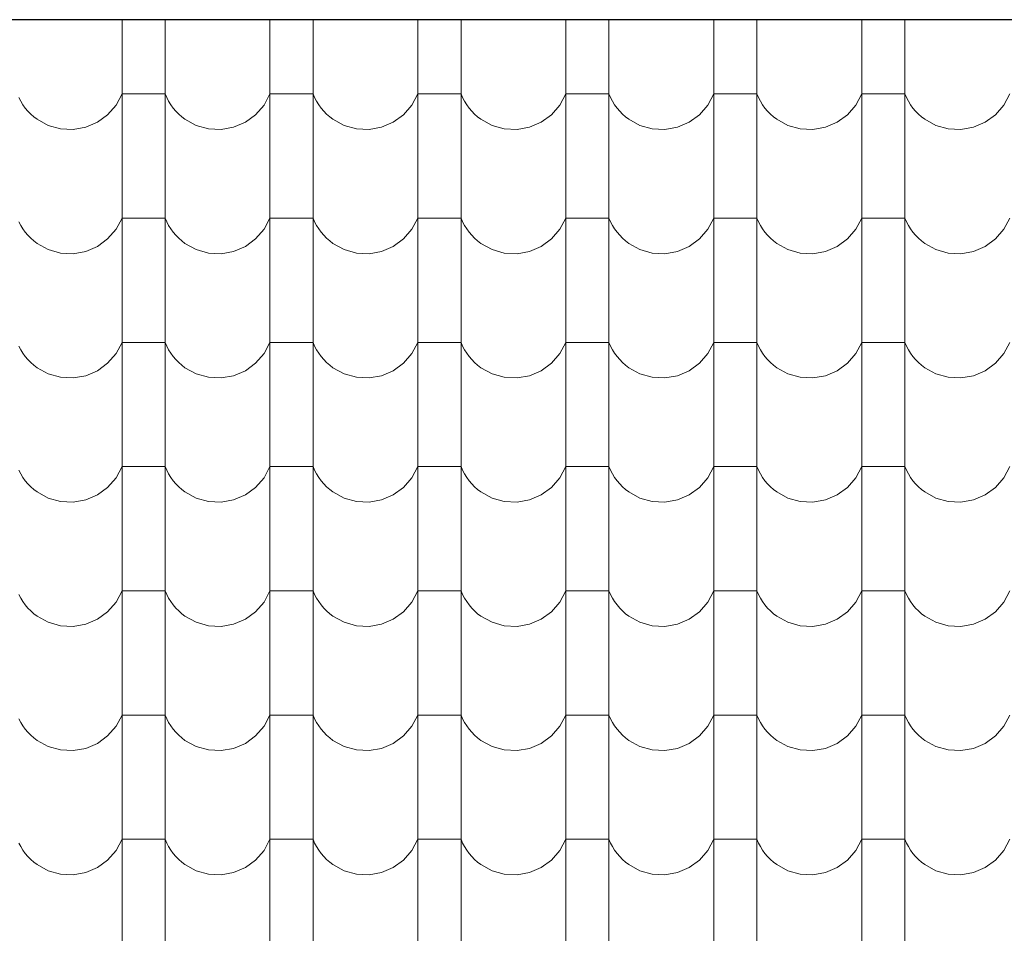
# Model space of a CAD drawing. Header units: millimetres. Extents: x -61343 to 9939, y -6894 to 7453.
# Tile 242 of 255: x 3517 to 3737, y -3385 to -3181. Entities that reach past the tile are written whole.
import ezdxf

# ---------------------------------------------------------------- set-up
doc = ezdxf.new("R2010")
doc.units = ezdxf.units.MM
doc.header["$MEASUREMENT"] = 0
doc.layers.add('810-G Ogólne', color=7, linetype='Continuous')
doc.layers.add('990-D Import IFC', color=7, linetype='Continuous')

# ---------------------------------------------------------------- blocks, each defined once
blk = doc.blocks.new('*X1822', base_point=(515069.4, 47309.9))
at = {"layer": '990-D Import IFC', "color": 251, "linetype": 'Continuous', "lineweight": 13, "true_color": 0x6a6a6a}
for p, q in [((545381.4, -15788.8), (545381.4, -15846.1)), ((545477.5, -15788.8), (545477.5, -15846.1)), ((545711.4, -15788.8), (545711.4, -15846.1)), ((545807.5, -15788.8), (545807.5, -15846.1)), ((546041.4, -15788.8), (546041.4, -15846.1)), ((546137.5, -15788.8), (546137.5, -15846.1)), ((546371.4, -15788.8), (546371.4, -15846.1)), ((546467.5, -15788.8), (546467.5, -15846.1)), ((546701.4, -15788.8), (546701.4, -15846.1)), ((546797.5, -15788.8), (546797.5, -15846.1)), ((547031.4, -15788.8), (547031.4, -15846.1)), ((547127.5, -15788.8), (547127.5, -15846.1)), ((545381.4, -15846.1), (545381.4, -16123.1)), ((545477.5, -15846.1), (545477.5, -16123.1)), ((545711.4, -15846.1), (545711.4, -16123.1)), ((545807.5, -15846.1), (545807.5, -16123.1)), ((546041.4, -15846.1), (546041.4, -16123.1)), ((546137.5, -15846.1), (546137.5, -16123.1)), ((546371.4, -15846.1), (546371.4, -16123.1)), ((546467.5, -15846.1), (546467.5, -16123.1)), ((546701.4, -15846.1), (546701.4, -16123.1)), ((546797.5, -15846.1), (546797.5, -16123.1)), ((547031.4, -15846.1), (547031.4, -16123.1)), ((547127.5, -15846.1), (547127.5, -16123.1)), ((545151.1, -15962.5), (545155.4, -15970.6)), ((545368.1, -15979.2), (545381.4, -15954.2)), ((545429.4, -15954.2), (545381.4, -15954.2)), ((545477.5, -15954.2), (545429.4, -15954.2)), ((545477.5, -15954.2), (545481.1, -15962.5)), ((545481.1, -15962.5), (545485.4, -15970.6)), ((545698.1, -15979.2), (545711.4, -15954.2)), ((545759.4, -15954.2), (545711.4, -15954.2)), ((545807.5, -15954.2), (545759.4, -15954.2)), ((545807.5, -15954.2), (545811.1, -15962.5)), ((545811.1, -15962.5), (545815.4, -15970.6)), ((546028.1, -15979.2), (546041.4, -15954.2)), ((546089.4, -15954.2), (546041.4, -15954.2)), ((546137.5, -15954.2), (546089.4, -15954.2)), ((546137.5, -15954.2), (546141.1, -15962.5)), ((546141.1, -15962.5), (546145.4, -15970.6)), ((546358.1, -15979.2), (546371.4, -15954.2)), ((546419.4, -15954.2), (546371.4, -15954.2)), ((546467.5, -15954.2), (546419.4, -15954.2)), ((546467.5, -15954.2), (546471.1, -15962.5)), ((546471.1, -15962.5), (546475.4, -15970.6)), ((546688.1, -15979.2), (546701.4, -15954.2)), ((546749.4, -15954.2), (546701.4, -15954.2)), ((546797.5, -15954.2), (546749.4, -15954.2)), ((546797.5, -15954.2), (546801.1, -15962.5)), ((546801.1, -15962.5), (546805.4, -15970.6)), ((547018.1, -15979.2), (547031.4, -15954.2)), ((547079.4, -15954.2), (547031.4, -15954.2)), ((547127.5, -15954.2), (547079.4, -15954.2)), ((547127.5, -15954.2), (547131.1, -15962.5)), ((547131.1, -15962.5), (547135.4, -15970.6)), ((547348.1, -15979.2), (547361.4, -15954.2)), ((545155.4, -15970.6), (545160.2, -15978.3)), ((545160.2, -15978.3), (545165.5, -15985.7)), ((545165.5, -15985.7), (545171.4, -15992.6)), ((545349.4, -16000.7), (545368.1, -15979.2)), ((545485.4, -15970.6), (545490.2, -15978.3)), ((545490.2, -15978.3), (545495.5, -15985.7)), ((545495.5, -15985.7), (545501.4, -15992.6)), ((545679.4, -16000.7), (545698.1, -15979.2)), ((545815.4, -15970.6), (545820.2, -15978.3)), ((545820.2, -15978.3), (545825.5, -15985.7)), ((545825.5, -15985.7), (545831.4, -15992.6)), ((546009.4, -16000.7), (546028.1, -15979.2)), ((546145.4, -15970.6), (546150.2, -15978.3)), ((546150.2, -15978.3), (546155.5, -15985.7)), ((546155.5, -15985.7), (546161.4, -15992.6)), ((546339.4, -16000.7), (546358.1, -15979.2)), ((546475.4, -15970.6), (546480.2, -15978.3)), ((546480.2, -15978.3), (546485.5, -15985.7)), ((546485.5, -15985.7), (546491.4, -15992.6)), ((546669.4, -16000.7), (546688.1, -15979.2)), ((546805.4, -15970.6), (546810.2, -15978.3)), ((546810.2, -15978.3), (546815.5, -15985.7)), ((546815.5, -15985.7), (546821.4, -15992.6)), ((546999.4, -16000.7), (547018.1, -15979.2)), ((547135.4, -15970.6), (547140.2, -15978.3)), ((547140.2, -15978.3), (547145.5, -15985.7)), ((547145.5, -15985.7), (547151.4, -15992.6)), ((547329.4, -16000.7), (547348.1, -15979.2)), ((545171.4, -15992.6), (545177.8, -15999.1)), ((545177.8, -15999.1), (545184.6, -16005.2)), ((545184.6, -16005.2), (545191.9, -16010.7)), ((545326.5, -16017.4), (545349.4, -16000.7)), ((545501.4, -15992.6), (545507.8, -15999.1)), ((545507.8, -15999.1), (545514.6, -16005.2)), ((545514.6, -16005.2), (545521.9, -16010.7)), ((545656.5, -16017.4), (545679.4, -16000.7)), ((545831.4, -15992.6), (545837.8, -15999.1)), ((545837.8, -15999.1), (545844.6, -16005.2)), ((545844.6, -16005.2), (545851.9, -16010.7)), ((545986.5, -16017.4), (546009.4, -16000.7)), ((546161.4, -15992.6), (546167.8, -15999.1)), ((546167.8, -15999.1), (546174.6, -16005.2)), ((546174.6, -16005.2), (546181.9, -16010.7)), ((546316.5, -16017.4), (546339.4, -16000.7)), ((546491.4, -15992.6), (546497.8, -15999.1)), ((546497.8, -15999.1), (546504.6, -16005.2)), ((546504.6, -16005.2), (546511.9, -16010.7)), ((546646.5, -16017.4), (546669.4, -16000.7)), ((546821.4, -15992.6), (546827.8, -15999.1)), ((546827.8, -15999.1), (546834.6, -16005.2)), ((546834.6, -16005.2), (546841.9, -16010.7)), ((546976.5, -16017.4), (546999.4, -16000.7)), ((547151.4, -15992.6), (547157.8, -15999.1)), ((547157.8, -15999.1), (547164.6, -16005.2)), ((547164.6, -16005.2), (547171.9, -16010.7)), ((547306.5, -16017.4), (547329.4, -16000.7)), ((545191.9, -16010.7), (545216.7, -16024.4)), ((545216.7, -16024.4), (545244.1, -16032.1)), ((545272.4, -16033.5), (545300.4, -16028.5)), ((545300.4, -16028.5), (545326.5, -16017.4)), ((545521.9, -16010.7), (545546.7, -16024.4)), ((545546.7, -16024.4), (545574.1, -16032.1)), ((545602.4, -16033.5), (545630.4, -16028.5)), ((545630.4, -16028.5), (545656.5, -16017.4)), ((545851.9, -16010.7), (545876.7, -16024.4)), ((545876.7, -16024.4), (545904.1, -16032.1)), ((545932.4, -16033.5), (545960.4, -16028.5)), ((545960.4, -16028.5), (545986.5, -16017.4)), ((546181.9, -16010.7), (546206.7, -16024.4)), ((546206.7, -16024.4), (546234.1, -16032.1)), ((546262.4, -16033.5), (546290.4, -16028.5)), ((546290.4, -16028.5), (546316.5, -16017.4)), ((546511.9, -16010.7), (546536.7, -16024.4)), ((546536.7, -16024.4), (546564.1, -16032.1)), ((546592.4, -16033.5), (546620.4, -16028.5)), ((546620.4, -16028.5), (546646.5, -16017.4)), ((546841.9, -16010.7), (546866.7, -16024.4)), ((546866.7, -16024.4), (546894.1, -16032.1)), ((546922.4, -16033.5), (546950.4, -16028.5)), ((546950.4, -16028.5), (546976.5, -16017.4)), ((547171.9, -16010.7), (547196.7, -16024.4)), ((547196.7, -16024.4), (547224.1, -16032.1)), ((547252.4, -16033.5), (547280.4, -16028.5)), ((547280.4, -16028.5), (547306.5, -16017.4)), ((545244.1, -16032.1), (545272.4, -16033.5)), ((545574.1, -16032.1), (545602.4, -16033.5)), ((545904.1, -16032.1), (545932.4, -16033.5)), ((546234.1, -16032.1), (546262.4, -16033.5)), ((546564.1, -16032.1), (546592.4, -16033.5)), ((546894.1, -16032.1), (546922.4, -16033.5)), ((547224.1, -16032.1), (547252.4, -16033.5)), ((545381.4, -16123.1), (545381.4, -16400.1)), ((545477.5, -16123.1), (545477.5, -16400.1)), ((545711.4, -16123.1), (545711.4, -16400.1)), ((545807.5, -16123.1), (545807.5, -16400.1)), ((546041.4, -16123.1), (546041.4, -16400.1)), ((546137.5, -16123.1), (546137.5, -16400.1)), ((546371.4, -16123.1), (546371.4, -16400.1)), ((546467.5, -16123.1), (546467.5, -16400.1)), ((546701.4, -16123.1), (546701.4, -16400.1)), ((546797.5, -16123.1), (546797.5, -16400.1)), ((547031.4, -16123.1), (547031.4, -16400.1)), ((547127.5, -16123.1), (547127.5, -16400.1)), ((545151.1, -16239.5), (545155.4, -16247.6)), ((545155.4, -16247.6), (545160.2, -16255.3)), ((545368.1, -16256.2), (545381.4, -16231.2)), ((545429.4, -16231.2), (545381.4, -16231.2)), ((545477.5, -16231.2), (545429.4, -16231.2)), ((545477.5, -16231.2), (545481.1, -16239.5)), ((545481.1, -16239.5), (545485.4, -16247.6)), ((545485.4, -16247.6), (545490.2, -16255.3)), ((545698.1, -16256.2), (545711.4, -16231.2)), ((545759.4, -16231.2), (545711.4, -16231.2)), ((545807.5, -16231.2), (545759.4, -16231.2)), ((545807.5, -16231.2), (545811.1, -16239.5)), ((545811.1, -16239.5), (545815.4, -16247.6)), ((545815.4, -16247.6), (545820.2, -16255.3)), ((546028.1, -16256.2), (546041.4, -16231.2)), ((546089.4, -16231.2), (546041.4, -16231.2)), ((546137.5, -16231.2), (546089.4, -16231.2)), ((546137.5, -16231.2), (546141.1, -16239.5)), ((546141.1, -16239.5), (546145.4, -16247.6)), ((546145.4, -16247.6), (546150.2, -16255.3)), ((546358.1, -16256.2), (546371.4, -16231.2)), ((546419.4, -16231.2), (546371.4, -16231.2)), ((546467.5, -16231.2), (546419.4, -16231.2)), ((546467.5, -16231.2), (546471.1, -16239.5)), ((546471.1, -16239.5), (546475.4, -16247.6)), ((546475.4, -16247.6), (546480.2, -16255.3)), ((546688.1, -16256.2), (546701.4, -16231.2)), ((546749.4, -16231.2), (546701.4, -16231.2)), ((546797.5, -16231.2), (546749.4, -16231.2)), ((546797.5, -16231.2), (546801.1, -16239.5)), ((546801.1, -16239.5), (546805.4, -16247.6)), ((546805.4, -16247.6), (546810.2, -16255.3)), ((547018.1, -16256.2), (547031.4, -16231.2)), ((547079.4, -16231.2), (547031.4, -16231.2)), ((547127.5, -16231.2), (547079.4, -16231.2)), ((547127.5, -16231.2), (547131.1, -16239.5)), ((547131.1, -16239.5), (547135.4, -16247.6)), ((547135.4, -16247.6), (547140.2, -16255.3)), ((547348.1, -16256.2), (547361.4, -16231.2)), ((545160.2, -16255.3), (545165.5, -16262.7)), ((545165.5, -16262.7), (545171.4, -16269.6)), ((545171.4, -16269.6), (545177.8, -16276.1)), ((545349.4, -16277.7), (545368.1, -16256.2)), ((545490.2, -16255.3), (545495.5, -16262.7)), ((545495.5, -16262.7), (545501.4, -16269.6)), ((545501.4, -16269.6), (545507.8, -16276.1)), ((545679.4, -16277.7), (545698.1, -16256.2)), ((545820.2, -16255.3), (545825.5, -16262.7)), ((545825.5, -16262.7), (545831.4, -16269.6)), ((545831.4, -16269.6), (545837.8, -16276.1)), ((546009.4, -16277.7), (546028.1, -16256.2)), ((546150.2, -16255.3), (546155.5, -16262.7)), ((546155.5, -16262.7), (546161.4, -16269.6)), ((546161.4, -16269.6), (546167.8, -16276.1)), ((546339.4, -16277.7), (546358.1, -16256.2)), ((546480.2, -16255.3), (546485.5, -16262.7)), ((546485.5, -16262.7), (546491.4, -16269.6)), ((546491.4, -16269.6), (546497.8, -16276.1)), ((546669.4, -16277.7), (546688.1, -16256.2)), ((546810.2, -16255.3), (546815.5, -16262.7)), ((546815.5, -16262.7), (546821.4, -16269.6)), ((546821.4, -16269.6), (546827.8, -16276.1)), ((546999.4, -16277.7), (547018.1, -16256.2)), ((547140.2, -16255.3), (547145.5, -16262.7)), ((547145.5, -16262.7), (547151.4, -16269.6)), ((547151.4, -16269.6), (547157.8, -16276.1)), ((547329.4, -16277.7), (547348.1, -16256.2)), ((545177.8, -16276.1), (545184.6, -16282.2)), ((545184.6, -16282.2), (545191.9, -16287.7)), ((545191.9, -16287.7), (545216.7, -16301.4)), ((545300.4, -16305.5), (545326.5, -16294.4)), ((545326.5, -16294.4), (545349.4, -16277.7)), ((545507.8, -16276.1), (545514.6, -16282.2)), ((545514.6, -16282.2), (545521.9, -16287.7)), ((545521.9, -16287.7), (545546.7, -16301.4)), ((545630.4, -16305.5), (545656.5, -16294.4)), ((545656.5, -16294.4), (545679.4, -16277.7)), ((545837.8, -16276.1), (545844.6, -16282.2)), ((545844.6, -16282.2), (545851.9, -16287.7)), ((545851.9, -16287.7), (545876.7, -16301.4)), ((545960.4, -16305.5), (545986.5, -16294.4)), ((545986.5, -16294.4), (546009.4, -16277.7)), ((546167.8, -16276.1), (546174.6, -16282.2)), ((546174.6, -16282.2), (546181.9, -16287.7)), ((546181.9, -16287.7), (546206.7, -16301.4)), ((546290.4, -16305.5), (546316.5, -16294.4)), ((546316.5, -16294.4), (546339.4, -16277.7)), ((546497.8, -16276.1), (546504.6, -16282.2)), ((546504.6, -16282.2), (546511.9, -16287.7)), ((546511.9, -16287.7), (546536.7, -16301.4)), ((546620.4, -16305.5), (546646.5, -16294.4)), ((546646.5, -16294.4), (546669.4, -16277.7)), ((546827.8, -16276.1), (546834.6, -16282.2)), ((546834.6, -16282.2), (546841.9, -16287.7)), ((546841.9, -16287.7), (546866.7, -16301.4)), ((546950.4, -16305.5), (546976.5, -16294.4)), ((546976.5, -16294.4), (546999.4, -16277.7)), ((547157.8, -16276.1), (547164.6, -16282.2)), ((547164.6, -16282.2), (547171.9, -16287.7)), ((547171.9, -16287.7), (547196.7, -16301.4)), ((547280.4, -16305.5), (547306.5, -16294.4)), ((547306.5, -16294.4), (547329.4, -16277.7)), ((545216.7, -16301.4), (545244.1, -16309.1)), ((545244.1, -16309.1), (545272.4, -16310.5)), ((545272.4, -16310.5), (545300.4, -16305.5)), ((545546.7, -16301.4), (545574.1, -16309.1)), ((545574.1, -16309.1), (545602.4, -16310.5)), ((545602.4, -16310.5), (545630.4, -16305.5)), ((545876.7, -16301.4), (545904.1, -16309.1)), ((545904.1, -16309.1), (545932.4, -16310.5)), ((545932.4, -16310.5), (545960.4, -16305.5)), ((546206.7, -16301.4), (546234.1, -16309.1)), ((546234.1, -16309.1), (546262.4, -16310.5)), ((546262.4, -16310.5), (546290.4, -16305.5)), ((546536.7, -16301.4), (546564.1, -16309.1)), ((546564.1, -16309.1), (546592.4, -16310.5)), ((546592.4, -16310.5), (546620.4, -16305.5)), ((546866.7, -16301.4), (546894.1, -16309.1)), ((546894.1, -16309.1), (546922.4, -16310.5)), ((546922.4, -16310.5), (546950.4, -16305.5)), ((547196.7, -16301.4), (547224.1, -16309.1)), ((547224.1, -16309.1), (547252.4, -16310.5)), ((547252.4, -16310.5), (547280.4, -16305.5)), ((545381.4, -16400.1), (545381.4, -16677.1)), ((545477.5, -16400.1), (545477.5, -16677.1)), ((545711.4, -16400.1), (545711.4, -16677.1)), ((545807.5, -16400.1), (545807.5, -16677.1)), ((546041.4, -16400.1), (546041.4, -16677.1)), ((546137.5, -16400.1), (546137.5, -16677.1)), ((546371.4, -16400.1), (546371.4, -16677.1)), ((546467.5, -16400.1), (546467.5, -16677.1)), ((546701.4, -16400.1), (546701.4, -16677.1)), ((546797.5, -16400.1), (546797.5, -16677.1)), ((547031.4, -16400.1), (547031.4, -16677.1)), ((547127.5, -16400.1), (547127.5, -16677.1)), ((545368.1, -16533.2), (545381.4, -16508.2)), ((545429.4, -16508.2), (545381.4, -16508.2)), ((545477.5, -16508.2), (545429.4, -16508.2)), ((545477.5, -16508.2), (545481.1, -16516.5)), ((545698.1, -16533.2), (545711.4, -16508.2)), ((545759.4, -16508.2), (545711.4, -16508.2)), ((545807.5, -16508.2), (545759.4, -16508.2)), ((545807.5, -16508.2), (545811.1, -16516.5)), ((546028.1, -16533.2), (546041.4, -16508.2)), ((546089.4, -16508.2), (546041.4, -16508.2)), ((546137.5, -16508.2), (546089.4, -16508.2)), ((546137.5, -16508.2), (546141.1, -16516.5)), ((546358.1, -16533.2), (546371.4, -16508.2)), ((546419.4, -16508.2), (546371.4, -16508.2)), ((546467.5, -16508.2), (546419.4, -16508.2)), ((546467.5, -16508.2), (546471.1, -16516.5)), ((546688.1, -16533.2), (546701.4, -16508.2)), ((546749.4, -16508.2), (546701.4, -16508.2)), ((546797.5, -16508.2), (546749.4, -16508.2)), ((546797.5, -16508.2), (546801.1, -16516.5)), ((547018.1, -16533.2), (547031.4, -16508.2)), ((547079.4, -16508.2), (547031.4, -16508.2)), ((547127.5, -16508.2), (547079.4, -16508.2)), ((547127.5, -16508.2), (547131.1, -16516.5)), ((547348.1, -16533.2), (547361.4, -16508.2)), ((545151.1, -16516.5), (545155.4, -16524.6)), ((545155.4, -16524.6), (545160.2, -16532.3)), ((545160.2, -16532.3), (545165.5, -16539.7)), ((545349.4, -16554.7), (545368.1, -16533.2)), ((545481.1, -16516.5), (545485.4, -16524.6)), ((545485.4, -16524.6), (545490.2, -16532.3)), ((545490.2, -16532.3), (545495.5, -16539.7)), ((545679.4, -16554.7), (545698.1, -16533.2)), ((545811.1, -16516.5), (545815.4, -16524.6)), ((545815.4, -16524.6), (545820.2, -16532.3)), ((545820.2, -16532.3), (545825.5, -16539.7)), ((546009.4, -16554.7), (546028.1, -16533.2)), ((546141.1, -16516.5), (546145.4, -16524.6)), ((546145.4, -16524.6), (546150.2, -16532.3)), ((546150.2, -16532.3), (546155.5, -16539.7)), ((546339.4, -16554.7), (546358.1, -16533.2)), ((546471.1, -16516.5), (546475.4, -16524.6)), ((546475.4, -16524.6), (546480.2, -16532.3)), ((546480.2, -16532.3), (546485.5, -16539.7)), ((546669.4, -16554.7), (546688.1, -16533.2)), ((546801.1, -16516.5), (546805.4, -16524.6)), ((546805.4, -16524.6), (546810.2, -16532.3)), ((546810.2, -16532.3), (546815.5, -16539.7)), ((546999.4, -16554.7), (547018.1, -16533.2)), ((547131.1, -16516.5), (547135.4, -16524.6)), ((547135.4, -16524.6), (547140.2, -16532.3)), ((547140.2, -16532.3), (547145.5, -16539.7)), ((547329.4, -16554.7), (547348.1, -16533.2)), ((545165.5, -16539.7), (545171.4, -16546.6)), ((545171.4, -16546.6), (545177.8, -16553.1)), ((545177.8, -16553.1), (545184.6, -16559.2)), ((545326.5, -16571.4), (545349.4, -16554.7)), ((545495.5, -16539.7), (545501.4, -16546.6)), ((545501.4, -16546.6), (545507.8, -16553.1)), ((545507.8, -16553.1), (545514.6, -16559.2)), ((545656.5, -16571.4), (545679.4, -16554.7)), ((545825.5, -16539.7), (545831.4, -16546.6)), ((545831.4, -16546.6), (545837.8, -16553.1)), ((545837.8, -16553.1), (545844.6, -16559.2)), ((545986.5, -16571.4), (546009.4, -16554.7)), ((546155.5, -16539.7), (546161.4, -16546.6)), ((546161.4, -16546.6), (546167.8, -16553.1)), ((546167.8, -16553.1), (546174.6, -16559.2)), ((546316.5, -16571.4), (546339.4, -16554.7)), ((546485.5, -16539.7), (546491.4, -16546.6)), ((546491.4, -16546.6), (546497.8, -16553.1)), ((546497.8, -16553.1), (546504.6, -16559.2)), ((546646.5, -16571.4), (546669.4, -16554.7)), ((546815.5, -16539.7), (546821.4, -16546.6)), ((546821.4, -16546.6), (546827.8, -16553.1)), ((546827.8, -16553.1), (546834.6, -16559.2)), ((546976.5, -16571.4), (546999.4, -16554.7)), ((547145.5, -16539.7), (547151.4, -16546.6)), ((547151.4, -16546.6), (547157.8, -16553.1)), ((547157.8, -16553.1), (547164.6, -16559.2)), ((547306.5, -16571.4), (547329.4, -16554.7)), ((545184.6, -16559.2), (545191.9, -16564.7)), ((545191.9, -16564.7), (545216.7, -16578.4)), ((545216.7, -16578.4), (545244.1, -16586.1)), ((545300.4, -16582.5), (545326.5, -16571.4)), ((545514.6, -16559.2), (545521.9, -16564.7)), ((545521.9, -16564.7), (545546.7, -16578.4)), ((545546.7, -16578.4), (545574.1, -16586.1)), ((545630.4, -16582.5), (545656.5, -16571.4)), ((545844.6, -16559.2), (545851.9, -16564.7)), ((545851.9, -16564.7), (545876.7, -16578.4)), ((545876.7, -16578.4), (545904.1, -16586.1)), ((545960.4, -16582.5), (545986.5, -16571.4)), ((546174.6, -16559.2), (546181.9, -16564.7)), ((546181.9, -16564.7), (546206.7, -16578.4)), ((546206.7, -16578.4), (546234.1, -16586.1)), ((546290.4, -16582.5), (546316.5, -16571.4)), ((546504.6, -16559.2), (546511.9, -16564.7)), ((546511.9, -16564.7), (546536.7, -16578.4)), ((546536.7, -16578.4), (546564.1, -16586.1)), ((546620.4, -16582.5), (546646.5, -16571.4)), ((546834.6, -16559.2), (546841.9, -16564.7)), ((546841.9, -16564.7), (546866.7, -16578.4)), ((546866.7, -16578.4), (546894.1, -16586.1)), ((546950.4, -16582.5), (546976.5, -16571.4)), ((547164.6, -16559.2), (547171.9, -16564.7)), ((547171.9, -16564.7), (547196.7, -16578.4)), ((547196.7, -16578.4), (547224.1, -16586.1)), ((547280.4, -16582.5), (547306.5, -16571.4)), ((545244.1, -16586.1), (545272.4, -16587.5)), ((545272.4, -16587.5), (545300.4, -16582.5)), ((545574.1, -16586.1), (545602.4, -16587.5)), ((545602.4, -16587.5), (545630.4, -16582.5)), ((545904.1, -16586.1), (545932.4, -16587.5)), ((545932.4, -16587.5), (545960.4, -16582.5)), ((546234.1, -16586.1), (546262.4, -16587.5)), ((546262.4, -16587.5), (546290.4, -16582.5)), ((546564.1, -16586.1), (546592.4, -16587.5)), ((546592.4, -16587.5), (546620.4, -16582.5)), ((546894.1, -16586.1), (546922.4, -16587.5)), ((546922.4, -16587.5), (546950.4, -16582.5)), ((547224.1, -16586.1), (547252.4, -16587.5)), ((547252.4, -16587.5), (547280.4, -16582.5)), ((545381.4, -16677.1), (545381.4, -16954.1)), ((545477.5, -16677.1), (545477.5, -16954.1)), ((545711.4, -16677.1), (545711.4, -16954.1)), ((545807.5, -16677.1), (545807.5, -16954.1)), ((546041.4, -16677.1), (546041.4, -16954.1)), ((546137.5, -16677.1), (546137.5, -16954.1)), ((546371.4, -16677.1), (546371.4, -16954.1)), ((546467.5, -16677.1), (546467.5, -16954.1)), ((546701.4, -16677.1), (546701.4, -16954.1)), ((546797.5, -16677.1), (546797.5, -16954.1)), ((547031.4, -16677.1), (547031.4, -16954.1)), ((547127.5, -16677.1), (547127.5, -16954.1)), ((545151.1, -16793.5), (545155.4, -16801.6)), ((545368.1, -16810.2), (545381.4, -16785.2)), ((545429.4, -16785.2), (545381.4, -16785.2)), ((545477.5, -16785.2), (545429.4, -16785.2)), ((545477.5, -16785.2), (545481.1, -16793.5)), ((545481.1, -16793.5), (545485.4, -16801.6)), ((545698.1, -16810.2), (545711.4, -16785.2)), ((545759.4, -16785.2), (545711.4, -16785.2)), ((545807.5, -16785.2), (545759.4, -16785.2)), ((545807.5, -16785.2), (545811.1, -16793.5)), ((545811.1, -16793.5), (545815.4, -16801.6)), ((546028.1, -16810.2), (546041.4, -16785.2)), ((546089.4, -16785.2), (546041.4, -16785.2)), ((546137.5, -16785.2), (546089.4, -16785.2)), ((546137.5, -16785.2), (546141.1, -16793.5)), ((546141.1, -16793.5), (546145.4, -16801.6)), ((546358.1, -16810.2), (546371.4, -16785.2)), ((546419.4, -16785.2), (546371.4, -16785.2)), ((546467.5, -16785.2), (546419.4, -16785.2)), ((546467.5, -16785.2), (546471.1, -16793.5)), ((546471.1, -16793.5), (546475.4, -16801.6)), ((546688.1, -16810.2), (546701.4, -16785.2)), ((546749.4, -16785.2), (546701.4, -16785.2)), ((546797.5, -16785.2), (546749.4, -16785.2)), ((546797.5, -16785.2), (546801.1, -16793.5)), ((546801.1, -16793.5), (546805.4, -16801.6)), ((547018.1, -16810.2), (547031.4, -16785.2)), ((547079.4, -16785.2), (547031.4, -16785.2)), ((547127.5, -16785.2), (547079.4, -16785.2)), ((547127.5, -16785.2), (547131.1, -16793.5)), ((547131.1, -16793.5), (547135.4, -16801.6)), ((547348.1, -16810.2), (547361.4, -16785.2)), ((545155.4, -16801.6), (545160.2, -16809.3)), ((545160.2, -16809.3), (545165.5, -16816.7)), ((545165.5, -16816.7), (545171.4, -16823.6)), ((545349.4, -16831.7), (545368.1, -16810.2)), ((545485.4, -16801.6), (545490.2, -16809.3)), ((545490.2, -16809.3), (545495.5, -16816.7)), ((545495.5, -16816.7), (545501.4, -16823.6)), ((545679.4, -16831.7), (545698.1, -16810.2)), ((545815.4, -16801.6), (545820.2, -16809.3)), ((545820.2, -16809.3), (545825.5, -16816.7)), ((545825.5, -16816.7), (545831.4, -16823.6)), ((546009.4, -16831.7), (546028.1, -16810.2)), ((546145.4, -16801.6), (546150.2, -16809.3)), ((546150.2, -16809.3), (546155.5, -16816.7)), ((546155.5, -16816.7), (546161.4, -16823.6)), ((546339.4, -16831.7), (546358.1, -16810.2)), ((546475.4, -16801.6), (546480.2, -16809.3)), ((546480.2, -16809.3), (546485.5, -16816.7)), ((546485.5, -16816.7), (546491.4, -16823.6)), ((546669.4, -16831.7), (546688.1, -16810.2)), ((546805.4, -16801.6), (546810.2, -16809.3)), ((546810.2, -16809.3), (546815.5, -16816.7)), ((546815.5, -16816.7), (546821.4, -16823.6)), ((546999.4, -16831.7), (547018.1, -16810.2)), ((547135.4, -16801.6), (547140.2, -16809.3)), ((547140.2, -16809.3), (547145.5, -16816.7)), ((547145.5, -16816.7), (547151.4, -16823.6)), ((547329.4, -16831.7), (547348.1, -16810.2)), ((545171.4, -16823.6), (545177.8, -16830.1)), ((545177.8, -16830.1), (545184.6, -16836.2)), ((545184.6, -16836.2), (545191.9, -16841.7)), ((545191.9, -16841.7), (545216.7, -16855.4)), ((545326.5, -16848.4), (545349.4, -16831.7)), ((545501.4, -16823.6), (545507.8, -16830.1)), ((545507.8, -16830.1), (545514.6, -16836.2)), ((545514.6, -16836.2), (545521.9, -16841.7)), ((545521.9, -16841.7), (545546.7, -16855.4)), ((545656.5, -16848.4), (545679.4, -16831.7)), ((545831.4, -16823.6), (545837.8, -16830.1)), ((545837.8, -16830.1), (545844.6, -16836.2)), ((545844.6, -16836.2), (545851.9, -16841.7)), ((545851.9, -16841.7), (545876.7, -16855.4)), ((545986.5, -16848.4), (546009.4, -16831.7)), ((546161.4, -16823.6), (546167.8, -16830.1)), ((546167.8, -16830.1), (546174.6, -16836.2)), ((546174.6, -16836.2), (546181.9, -16841.7)), ((546181.9, -16841.7), (546206.7, -16855.4)), ((546316.5, -16848.4), (546339.4, -16831.7)), ((546491.4, -16823.6), (546497.8, -16830.1)), ((546497.8, -16830.1), (546504.6, -16836.2)), ((546504.6, -16836.2), (546511.9, -16841.7)), ((546511.9, -16841.7), (546536.7, -16855.4)), ((546646.5, -16848.4), (546669.4, -16831.7)), ((546821.4, -16823.6), (546827.8, -16830.1)), ((546827.8, -16830.1), (546834.6, -16836.2)), ((546834.6, -16836.2), (546841.9, -16841.7)), ((546841.9, -16841.7), (546866.7, -16855.4)), ((546976.5, -16848.4), (546999.4, -16831.7)), ((547151.4, -16823.6), (547157.8, -16830.1)), ((547157.8, -16830.1), (547164.6, -16836.2)), ((547164.6, -16836.2), (547171.9, -16841.7)), ((547171.9, -16841.7), (547196.7, -16855.4)), ((547306.5, -16848.4), (547329.4, -16831.7)), ((545216.7, -16855.4), (545244.1, -16863.1)), ((545244.1, -16863.1), (545272.4, -16864.5)), ((545272.4, -16864.5), (545300.4, -16859.5)), ((545300.4, -16859.5), (545326.5, -16848.4)), ((545546.7, -16855.4), (545574.1, -16863.1)), ((545574.1, -16863.1), (545602.4, -16864.5)), ((545602.4, -16864.5), (545630.4, -16859.5)), ((545630.4, -16859.5), (545656.5, -16848.4)), ((545876.7, -16855.4), (545904.1, -16863.1)), ((545904.1, -16863.1), (545932.4, -16864.5)), ((545932.4, -16864.5), (545960.4, -16859.5)), ((545960.4, -16859.5), (545986.5, -16848.4)), ((546206.7, -16855.4), (546234.1, -16863.1)), ((546234.1, -16863.1), (546262.4, -16864.5)), ((546262.4, -16864.5), (546290.4, -16859.5)), ((546290.4, -16859.5), (546316.5, -16848.4)), ((546536.7, -16855.4), (546564.1, -16863.1)), ((546564.1, -16863.1), (546592.4, -16864.5)), ((546592.4, -16864.5), (546620.4, -16859.5)), ((546620.4, -16859.5), (546646.5, -16848.4)), ((546866.7, -16855.4), (546894.1, -16863.1)), ((546894.1, -16863.1), (546922.4, -16864.5)), ((546922.4, -16864.5), (546950.4, -16859.5)), ((546950.4, -16859.5), (546976.5, -16848.4)), ((547196.7, -16855.4), (547224.1, -16863.1)), ((547224.1, -16863.1), (547252.4, -16864.5)), ((547252.4, -16864.5), (547280.4, -16859.5)), ((547280.4, -16859.5), (547306.5, -16848.4)), ((545381.4, -16954.1), (545381.4, -17231.1)), ((545477.5, -16954.1), (545477.5, -17231.1)), ((545711.4, -16954.1), (545711.4, -17231.1)), ((545807.5, -16954.1), (545807.5, -17231.1)), ((546041.4, -16954.1), (546041.4, -17231.1)), ((546137.5, -16954.1), (546137.5, -17231.1)), ((546371.4, -16954.1), (546371.4, -17231.1)), ((546467.5, -16954.1), (546467.5, -17231.1)), ((546701.4, -16954.1), (546701.4, -17231.1)), ((546797.5, -16954.1), (546797.5, -17231.1)), ((547031.4, -16954.1), (547031.4, -17231.1)), ((547127.5, -16954.1), (547127.5, -17231.1)), ((545368.1, -17087.2), (545381.4, -17062.2)), ((545429.4, -17062.2), (545381.4, -17062.2)), ((545477.5, -17062.2), (545429.4, -17062.2)), ((545477.5, -17062.2), (545481.1, -17070.5)), ((545698.1, -17087.2), (545711.4, -17062.2)), ((545759.4, -17062.2), (545711.4, -17062.2)), ((545807.5, -17062.2), (545759.4, -17062.2)), ((545807.5, -17062.2), (545811.1, -17070.5)), ((546028.1, -17087.2), (546041.4, -17062.2)), ((546089.4, -17062.2), (546041.4, -17062.2)), ((546137.5, -17062.2), (546089.4, -17062.2)), ((546137.5, -17062.2), (546141.1, -17070.5)), ((546358.1, -17087.2), (546371.4, -17062.2)), ((546419.4, -17062.2), (546371.4, -17062.2)), ((546467.5, -17062.2), (546419.4, -17062.2)), ((546467.5, -17062.2), (546471.1, -17070.5)), ((546688.1, -17087.2), (546701.4, -17062.2)), ((546749.4, -17062.2), (546701.4, -17062.2)), ((546797.5, -17062.2), (546749.4, -17062.2)), ((546797.5, -17062.2), (546801.1, -17070.5)), ((547018.1, -17087.2), (547031.4, -17062.2)), ((547079.4, -17062.2), (547031.4, -17062.2)), ((547127.5, -17062.2), (547079.4, -17062.2)), ((547127.5, -17062.2), (547131.1, -17070.5)), ((547348.1, -17087.2), (547361.4, -17062.2)), ((545151.1, -17070.5), (545155.4, -17078.6)), ((545155.4, -17078.6), (545160.2, -17086.3)), ((545481.1, -17070.5), (545485.4, -17078.6)), ((545485.4, -17078.6), (545490.2, -17086.3)), ((545811.1, -17070.5), (545815.4, -17078.6)), ((545815.4, -17078.6), (545820.2, -17086.3)), ((546141.1, -17070.5), (546145.4, -17078.6)), ((546145.4, -17078.6), (546150.2, -17086.3)), ((546471.1, -17070.5), (546475.4, -17078.6)), ((546475.4, -17078.6), (546480.2, -17086.3)), ((546801.1, -17070.5), (546805.4, -17078.6)), ((546805.4, -17078.6), (546810.2, -17086.3)), ((547131.1, -17070.5), (547135.4, -17078.6)), ((547135.4, -17078.6), (547140.2, -17086.3)), ((545160.2, -17086.3), (545165.5, -17093.7)), ((545165.5, -17093.7), (545171.4, -17100.6)), ((545171.4, -17100.6), (545177.8, -17107.1)), ((545177.8, -17107.1), (545184.6, -17113.2)), ((545349.4, -17108.7), (545368.1, -17087.2)), ((545490.2, -17086.3), (545495.5, -17093.7)), ((545495.5, -17093.7), (545501.4, -17100.6)), ((545501.4, -17100.6), (545507.8, -17107.1)), ((545507.8, -17107.1), (545514.6, -17113.2)), ((545679.4, -17108.7), (545698.1, -17087.2)), ((545820.2, -17086.3), (545825.5, -17093.7)), ((545825.5, -17093.7), (545831.4, -17100.6)), ((545831.4, -17100.6), (545837.8, -17107.1)), ((545837.8, -17107.1), (545844.6, -17113.2)), ((546009.4, -17108.7), (546028.1, -17087.2)), ((546150.2, -17086.3), (546155.5, -17093.7)), ((546155.5, -17093.7), (546161.4, -17100.6)), ((546161.4, -17100.6), (546167.8, -17107.1)), ((546167.8, -17107.1), (546174.6, -17113.2)), ((546339.4, -17108.7), (546358.1, -17087.2)), ((546480.2, -17086.3), (546485.5, -17093.7)), ((546485.5, -17093.7), (546491.4, -17100.6)), ((546491.4, -17100.6), (546497.8, -17107.1)), ((546497.8, -17107.1), (546504.6, -17113.2)), ((546669.4, -17108.7), (546688.1, -17087.2)), ((546810.2, -17086.3), (546815.5, -17093.7)), ((546815.5, -17093.7), (546821.4, -17100.6)), ((546821.4, -17100.6), (546827.8, -17107.1)), ((546827.8, -17107.1), (546834.6, -17113.2)), ((546999.4, -17108.7), (547018.1, -17087.2)), ((547140.2, -17086.3), (547145.5, -17093.7)), ((547145.5, -17093.7), (547151.4, -17100.6)), ((547151.4, -17100.6), (547157.8, -17107.1)), ((547157.8, -17107.1), (547164.6, -17113.2)), ((547329.4, -17108.7), (547348.1, -17087.2)), ((545184.6, -17113.2), (545191.9, -17118.7)), ((545191.9, -17118.7), (545216.7, -17132.4)), ((545300.4, -17136.5), (545326.5, -17125.4)), ((545326.5, -17125.4), (545349.4, -17108.7)), ((545514.6, -17113.2), (545521.9, -17118.7)), ((545521.9, -17118.7), (545546.7, -17132.4)), ((545630.4, -17136.5), (545656.5, -17125.4)), ((545656.5, -17125.4), (545679.4, -17108.7)), ((545844.6, -17113.2), (545851.9, -17118.7)), ((545851.9, -17118.7), (545876.7, -17132.4)), ((545960.4, -17136.5), (545986.5, -17125.4)), ((545986.5, -17125.4), (546009.4, -17108.7)), ((546174.6, -17113.2), (546181.9, -17118.7)), ((546181.9, -17118.7), (546206.7, -17132.4)), ((546290.4, -17136.5), (546316.5, -17125.4)), ((546316.5, -17125.4), (546339.4, -17108.7)), ((546504.6, -17113.2), (546511.9, -17118.7)), ((546511.9, -17118.7), (546536.7, -17132.4)), ((546620.4, -17136.5), (546646.5, -17125.4)), ((546646.5, -17125.4), (546669.4, -17108.7)), ((546834.6, -17113.2), (546841.9, -17118.7)), ((546841.9, -17118.7), (546866.7, -17132.4)), ((546950.4, -17136.5), (546976.5, -17125.4)), ((546976.5, -17125.4), (546999.4, -17108.7)), ((547164.6, -17113.2), (547171.9, -17118.7)), ((547171.9, -17118.7), (547196.7, -17132.4)), ((547280.4, -17136.5), (547306.5, -17125.4)), ((547306.5, -17125.4), (547329.4, -17108.7)), ((545216.7, -17132.4), (545244.1, -17140.1)), ((545244.1, -17140.1), (545272.4, -17141.5)), ((545272.4, -17141.5), (545300.4, -17136.5)), ((545546.7, -17132.4), (545574.1, -17140.1)), ((545574.1, -17140.1), (545602.4, -17141.5)), ((545602.4, -17141.5), (545630.4, -17136.5)), ((545876.7, -17132.4), (545904.1, -17140.1)), ((545904.1, -17140.1), (545932.4, -17141.5)), ((545932.4, -17141.5), (545960.4, -17136.5)), ((546206.7, -17132.4), (546234.1, -17140.1)), ((546234.1, -17140.1), (546262.4, -17141.5)), ((546262.4, -17141.5), (546290.4, -17136.5)), ((546536.7, -17132.4), (546564.1, -17140.1)), ((546564.1, -17140.1), (546592.4, -17141.5)), ((546592.4, -17141.5), (546620.4, -17136.5)), ((546866.7, -17132.4), (546894.1, -17140.1)), ((546894.1, -17140.1), (546922.4, -17141.5)), ((546922.4, -17141.5), (546950.4, -17136.5)), ((547196.7, -17132.4), (547224.1, -17140.1)), ((547224.1, -17140.1), (547252.4, -17141.5)), ((547252.4, -17141.5), (547280.4, -17136.5)), ((545381.4, -17231.1), (545381.4, -17508.1)), ((545477.5, -17231.1), (545477.5, -17508.1)), ((545711.4, -17231.1), (545711.4, -17508.1)), ((545807.5, -17231.1), (545807.5, -17508.1)), ((546041.4, -17231.1), (546041.4, -17508.1)), ((546137.5, -17231.1), (546137.5, -17508.1)), ((546371.4, -17231.1), (546371.4, -17508.1)), ((546467.5, -17231.1), (546467.5, -17508.1)), ((546701.4, -17231.1), (546701.4, -17508.1)), ((546797.5, -17231.1), (546797.5, -17508.1)), ((547031.4, -17231.1), (547031.4, -17508.1)), ((547127.5, -17231.1), (547127.5, -17508.1)), ((545151.1, -17347.5), (545155.4, -17355.6)), ((545368.1, -17364.2), (545381.4, -17339.2)), ((545429.4, -17339.2), (545381.4, -17339.2)), ((545477.5, -17339.2), (545429.4, -17339.2)), ((545477.5, -17339.2), (545481.1, -17347.5)), ((545481.1, -17347.5), (545485.4, -17355.6)), ((545698.1, -17364.2), (545711.4, -17339.2)), ((545759.4, -17339.2), (545711.4, -17339.2)), ((545807.5, -17339.2), (545759.4, -17339.2)), ((545807.5, -17339.2), (545811.1, -17347.5)), ((545811.1, -17347.5), (545815.4, -17355.6)), ((546028.1, -17364.2), (546041.4, -17339.2)), ((546089.4, -17339.2), (546041.4, -17339.2)), ((546137.5, -17339.2), (546089.4, -17339.2)), ((546137.5, -17339.2), (546141.1, -17347.5)), ((546141.1, -17347.5), (546145.4, -17355.6)), ((546358.1, -17364.2), (546371.4, -17339.2)), ((546419.4, -17339.2), (546371.4, -17339.2)), ((546467.5, -17339.2), (546419.4, -17339.2)), ((546467.5, -17339.2), (546471.1, -17347.5)), ((546471.1, -17347.5), (546475.4, -17355.6)), ((546688.1, -17364.2), (546701.4, -17339.2)), ((546749.4, -17339.2), (546701.4, -17339.2)), ((546797.5, -17339.2), (546749.4, -17339.2)), ((546797.5, -17339.2), (546801.1, -17347.5)), ((546801.1, -17347.5), (546805.4, -17355.6)), ((547018.1, -17364.2), (547031.4, -17339.2)), ((547079.4, -17339.2), (547031.4, -17339.2)), ((547127.5, -17339.2), (547079.4, -17339.2)), ((547127.5, -17339.2), (547131.1, -17347.5)), ((547131.1, -17347.5), (547135.4, -17355.6)), ((547348.1, -17364.2), (547361.4, -17339.2)), ((545155.4, -17355.6), (545160.2, -17363.3)), ((545160.2, -17363.3), (545165.5, -17370.7)), ((545165.5, -17370.7), (545171.4, -17377.6)), ((545349.4, -17385.7), (545368.1, -17364.2)), ((545485.4, -17355.6), (545490.2, -17363.3)), ((545490.2, -17363.3), (545495.5, -17370.7)), ((545495.5, -17370.7), (545501.4, -17377.6)), ((545679.4, -17385.7), (545698.1, -17364.2)), ((545815.4, -17355.6), (545820.2, -17363.3)), ((545820.2, -17363.3), (545825.5, -17370.7)), ((545825.5, -17370.7), (545831.4, -17377.6)), ((546009.4, -17385.7), (546028.1, -17364.2)), ((546145.4, -17355.6), (546150.2, -17363.3)), ((546150.2, -17363.3), (546155.5, -17370.7)), ((546155.5, -17370.7), (546161.4, -17377.6)), ((546339.4, -17385.7), (546358.1, -17364.2)), ((546475.4, -17355.6), (546480.2, -17363.3)), ((546480.2, -17363.3), (546485.5, -17370.7)), ((546485.5, -17370.7), (546491.4, -17377.6)), ((546669.4, -17385.7), (546688.1, -17364.2)), ((546805.4, -17355.6), (546810.2, -17363.3)), ((546810.2, -17363.3), (546815.5, -17370.7)), ((546815.5, -17370.7), (546821.4, -17377.6)), ((546999.4, -17385.7), (547018.1, -17364.2)), ((547135.4, -17355.6), (547140.2, -17363.3)), ((547140.2, -17363.3), (547145.5, -17370.7)), ((547145.5, -17370.7), (547151.4, -17377.6)), ((547329.4, -17385.7), (547348.1, -17364.2)), ((545171.4, -17377.6), (545177.8, -17384.1)), ((545177.8, -17384.1), (545184.6, -17390.2)), ((545184.6, -17390.2), (545191.9, -17395.7)), ((545326.5, -17402.4), (545349.4, -17385.7)), ((545501.4, -17377.6), (545507.8, -17384.1)), ((545507.8, -17384.1), (545514.6, -17390.2)), ((545514.6, -17390.2), (545521.9, -17395.7)), ((545656.5, -17402.4), (545679.4, -17385.7)), ((545831.4, -17377.6), (545837.8, -17384.1)), ((545837.8, -17384.1), (545844.6, -17390.2)), ((545844.6, -17390.2), (545851.9, -17395.7)), ((545986.5, -17402.4), (546009.4, -17385.7)), ((546161.4, -17377.6), (546167.8, -17384.1)), ((546167.8, -17384.1), (546174.6, -17390.2)), ((546174.6, -17390.2), (546181.9, -17395.7)), ((546316.5, -17402.4), (546339.4, -17385.7)), ((546491.4, -17377.6), (546497.8, -17384.1)), ((546497.8, -17384.1), (546504.6, -17390.2)), ((546504.6, -17390.2), (546511.9, -17395.7)), ((546646.5, -17402.4), (546669.4, -17385.7)), ((546821.4, -17377.6), (546827.8, -17384.1)), ((546827.8, -17384.1), (546834.6, -17390.2)), ((546834.6, -17390.2), (546841.9, -17395.7)), ((546976.5, -17402.4), (546999.4, -17385.7)), ((547151.4, -17377.6), (547157.8, -17384.1)), ((547157.8, -17384.1), (547164.6, -17390.2)), ((547164.6, -17390.2), (547171.9, -17395.7)), ((547306.5, -17402.4), (547329.4, -17385.7)), ((545191.9, -17395.7), (545216.7, -17409.4)), ((545216.7, -17409.4), (545244.1, -17417.1)), ((545272.4, -17418.5), (545300.4, -17413.5)), ((545300.4, -17413.5), (545326.5, -17402.4)), ((545521.9, -17395.7), (545546.7, -17409.4)), ((545546.7, -17409.4), (545574.1, -17417.1)), ((545602.4, -17418.5), (545630.4, -17413.5)), ((545630.4, -17413.5), (545656.5, -17402.4)), ((545851.9, -17395.7), (545876.7, -17409.4)), ((545876.7, -17409.4), (545904.1, -17417.1)), ((545932.4, -17418.5), (545960.4, -17413.5)), ((545960.4, -17413.5), (545986.5, -17402.4)), ((546181.9, -17395.7), (546206.7, -17409.4)), ((546206.7, -17409.4), (546234.1, -17417.1)), ((546262.4, -17418.5), (546290.4, -17413.5)), ((546290.4, -17413.5), (546316.5, -17402.4)), ((546511.9, -17395.7), (546536.7, -17409.4)), ((546536.7, -17409.4), (546564.1, -17417.1)), ((546592.4, -17418.5), (546620.4, -17413.5)), ((546620.4, -17413.5), (546646.5, -17402.4)), ((546841.9, -17395.7), (546866.7, -17409.4)), ((546866.7, -17409.4), (546894.1, -17417.1)), ((546922.4, -17418.5), (546950.4, -17413.5)), ((546950.4, -17413.5), (546976.5, -17402.4)), ((547171.9, -17395.7), (547196.7, -17409.4)), ((547196.7, -17409.4), (547224.1, -17417.1)), ((547252.4, -17418.5), (547280.4, -17413.5)), ((547280.4, -17413.5), (547306.5, -17402.4)), ((545244.1, -17417.1), (545272.4, -17418.5)), ((545574.1, -17417.1), (545602.4, -17418.5)), ((545904.1, -17417.1), (545932.4, -17418.5)), ((546234.1, -17417.1), (546262.4, -17418.5)), ((546564.1, -17417.1), (546592.4, -17418.5)), ((546894.1, -17417.1), (546922.4, -17418.5)), ((547224.1, -17417.1), (547252.4, -17418.5)), ((545381.4, -17508.1), (545381.4, -17785.1)), ((545477.5, -17508.1), (545477.5, -17785.1)), ((545711.4, -17508.1), (545711.4, -17785.1)), ((545807.5, -17508.1), (545807.5, -17785.1)), ((546041.4, -17508.1), (546041.4, -17785.1)), ((546137.5, -17508.1), (546137.5, -17785.1)), ((546371.4, -17508.1), (546371.4, -17785.1)), ((546467.5, -17508.1), (546467.5, -17785.1)), ((546701.4, -17508.1), (546701.4, -17785.1)), ((546797.5, -17508.1), (546797.5, -17785.1)), ((547031.4, -17508.1), (547031.4, -17785.1)), ((547127.5, -17508.1), (547127.5, -17785.1)), ((545151.1, -17624.5), (545155.4, -17632.6)), ((545155.4, -17632.6), (545160.2, -17640.3)), ((545368.1, -17641.2), (545381.4, -17616.2)), ((545429.4, -17616.2), (545381.4, -17616.2)), ((545477.5, -17616.2), (545429.4, -17616.2)), ((545477.5, -17616.2), (545481.1, -17624.5)), ((545481.1, -17624.5), (545485.4, -17632.6)), ((545485.4, -17632.6), (545490.2, -17640.3)), ((545698.1, -17641.2), (545711.4, -17616.2)), ((545759.4, -17616.2), (545711.4, -17616.2)), ((545807.5, -17616.2), (545759.4, -17616.2)), ((545807.5, -17616.2), (545811.1, -17624.5)), ((545811.1, -17624.5), (545815.4, -17632.6)), ((545815.4, -17632.6), (545820.2, -17640.3)), ((546028.1, -17641.2), (546041.4, -17616.2)), ((546089.4, -17616.2), (546041.4, -17616.2)), ((546137.5, -17616.2), (546089.4, -17616.2)), ((546137.5, -17616.2), (546141.1, -17624.5)), ((546141.1, -17624.5), (546145.4, -17632.6)), ((546145.4, -17632.6), (546150.2, -17640.3)), ((546358.1, -17641.2), (546371.4, -17616.2)), ((546419.4, -17616.2), (546371.4, -17616.2)), ((546467.5, -17616.2), (546419.4, -17616.2)), ((546467.5, -17616.2), (546471.1, -17624.5)), ((546471.1, -17624.5), (546475.4, -17632.6)), ((546475.4, -17632.6), (546480.2, -17640.3)), ((546688.1, -17641.2), (546701.4, -17616.2)), ((546749.4, -17616.2), (546701.4, -17616.2)), ((546797.5, -17616.2), (546749.4, -17616.2)), ((546797.5, -17616.2), (546801.1, -17624.5)), ((546801.1, -17624.5), (546805.4, -17632.6)), ((546805.4, -17632.6), (546810.2, -17640.3)), ((547018.1, -17641.2), (547031.4, -17616.2)), ((547079.4, -17616.2), (547031.4, -17616.2)), ((547127.5, -17616.2), (547079.4, -17616.2)), ((547127.5, -17616.2), (547131.1, -17624.5)), ((547131.1, -17624.5), (547135.4, -17632.6)), ((547135.4, -17632.6), (547140.2, -17640.3)), ((547348.1, -17641.2), (547361.4, -17616.2)), ((545160.2, -17640.3), (545165.5, -17647.7)), ((545165.5, -17647.7), (545171.4, -17654.6)), ((545171.4, -17654.6), (545177.8, -17661.1)), ((545349.4, -17662.7), (545368.1, -17641.2)), ((545490.2, -17640.3), (545495.5, -17647.7)), ((545495.5, -17647.7), (545501.4, -17654.6)), ((545501.4, -17654.6), (545507.8, -17661.1)), ((545679.4, -17662.7), (545698.1, -17641.2)), ((545820.2, -17640.3), (545825.5, -17647.7)), ((545825.5, -17647.7), (545831.4, -17654.6)), ((545831.4, -17654.6), (545837.8, -17661.1)), ((546009.4, -17662.7), (546028.1, -17641.2)), ((546150.2, -17640.3), (546155.5, -17647.7)), ((546155.5, -17647.7), (546161.4, -17654.6)), ((546161.4, -17654.6), (546167.8, -17661.1)), ((546339.4, -17662.7), (546358.1, -17641.2)), ((546480.2, -17640.3), (546485.5, -17647.7)), ((546485.5, -17647.7), (546491.4, -17654.6)), ((546491.4, -17654.6), (546497.8, -17661.1)), ((546669.4, -17662.7), (546688.1, -17641.2)), ((546810.2, -17640.3), (546815.5, -17647.7)), ((546815.5, -17647.7), (546821.4, -17654.6)), ((546821.4, -17654.6), (546827.8, -17661.1)), ((546999.4, -17662.7), (547018.1, -17641.2)), ((547140.2, -17640.3), (547145.5, -17647.7)), ((547145.5, -17647.7), (547151.4, -17654.6)), ((547151.4, -17654.6), (547157.8, -17661.1)), ((547329.4, -17662.7), (547348.1, -17641.2)), ((545177.8, -17661.1), (545184.6, -17667.2)), ((545184.6, -17667.2), (545191.9, -17672.7)), ((545191.9, -17672.7), (545216.7, -17686.4)), ((545326.5, -17679.4), (545349.4, -17662.7)), ((545507.8, -17661.1), (545514.6, -17667.2)), ((545514.6, -17667.2), (545521.9, -17672.7)), ((545521.9, -17672.7), (545546.7, -17686.4)), ((545656.5, -17679.4), (545679.4, -17662.7)), ((545837.8, -17661.1), (545844.6, -17667.2)), ((545844.6, -17667.2), (545851.9, -17672.7)), ((545851.9, -17672.7), (545876.7, -17686.4)), ((545986.5, -17679.4), (546009.4, -17662.7)), ((546167.8, -17661.1), (546174.6, -17667.2)), ((546174.6, -17667.2), (546181.9, -17672.7)), ((546181.9, -17672.7), (546206.7, -17686.4)), ((546316.5, -17679.4), (546339.4, -17662.7)), ((546497.8, -17661.1), (546504.6, -17667.2)), ((546504.6, -17667.2), (546511.9, -17672.7)), ((546511.9, -17672.7), (546536.7, -17686.4)), ((546646.5, -17679.4), (546669.4, -17662.7)), ((546827.8, -17661.1), (546834.6, -17667.2)), ((546834.6, -17667.2), (546841.9, -17672.7)), ((546841.9, -17672.7), (546866.7, -17686.4)), ((546976.5, -17679.4), (546999.4, -17662.7)), ((547157.8, -17661.1), (547164.6, -17667.2)), ((547164.6, -17667.2), (547171.9, -17672.7)), ((547171.9, -17672.7), (547196.7, -17686.4)), ((547306.5, -17679.4), (547329.4, -17662.7)), ((545216.7, -17686.4), (545244.1, -17694.1)), ((545244.1, -17694.1), (545272.4, -17695.5)), ((545272.4, -17695.5), (545300.4, -17690.5)), ((545300.4, -17690.5), (545326.5, -17679.4)), ((545546.7, -17686.4), (545574.1, -17694.1)), ((545574.1, -17694.1), (545602.4, -17695.5)), ((545602.4, -17695.5), (545630.4, -17690.5)), ((545630.4, -17690.5), (545656.5, -17679.4)), ((545876.7, -17686.4), (545904.1, -17694.1)), ((545904.1, -17694.1), (545932.4, -17695.5)), ((545932.4, -17695.5), (545960.4, -17690.5)), ((545960.4, -17690.5), (545986.5, -17679.4)), ((546206.7, -17686.4), (546234.1, -17694.1)), ((546234.1, -17694.1), (546262.4, -17695.5)), ((546262.4, -17695.5), (546290.4, -17690.5)), ((546290.4, -17690.5), (546316.5, -17679.4)), ((546536.7, -17686.4), (546564.1, -17694.1)), ((546564.1, -17694.1), (546592.4, -17695.5)), ((546592.4, -17695.5), (546620.4, -17690.5)), ((546620.4, -17690.5), (546646.5, -17679.4)), ((546866.7, -17686.4), (546894.1, -17694.1)), ((546894.1, -17694.1), (546922.4, -17695.5)), ((546922.4, -17695.5), (546950.4, -17690.5)), ((546950.4, -17690.5), (546976.5, -17679.4)), ((547196.7, -17686.4), (547224.1, -17694.1)), ((547224.1, -17694.1), (547252.4, -17695.5)), ((547252.4, -17695.5), (547280.4, -17690.5)), ((547280.4, -17690.5), (547306.5, -17679.4)), ((545381.4, -17785.1), (545381.4, -18062.1)), ((545477.5, -17785.1), (545477.5, -18062.1)), ((545711.4, -17785.1), (545711.4, -18062.1)), ((545807.5, -17785.1), (545807.5, -18062.1)), ((546041.4, -17785.1), (546041.4, -18062.1)), ((546137.5, -17785.1), (546137.5, -18062.1)), ((546371.4, -17785.1), (546371.4, -18062.1)), ((546467.5, -17785.1), (546467.5, -18062.1)), ((546701.4, -17785.1), (546701.4, -18062.1)), ((546797.5, -17785.1), (546797.5, -18062.1)), ((547031.4, -17785.1), (547031.4, -18062.1)), ((547127.5, -17785.1), (547127.5, -18062.1))]:
    blk.add_line(p, q, dxfattribs=at)
blk = doc.blocks.new('Wypełnienie_6_3', base_point=(515069.4, 47309.9))
at = {"layer": '990-D Import IFC', "color": 251, "linetype": 'Continuous', "lineweight": 13, "true_color": 0x6a6a6a}
blk.add_blockref('*X1822', (515069.4, 47309.9), dxfattribs=at)

msp = doc.modelspace()

# ---------------------------------------------------------------- linework, layer by layer
at = {"layer": '810-G Ogólne', "color": 7, "linetype": 'Continuous', "lineweight": 25}
msp.add_line((3916.26, -3181.299), (1399.669, -3181.299), dxfattribs=at)
at = {"layer": '990-D Import IFC', "color": 7, "linetype": 'Continuous', "lineweight": 13}
msp.add_lwpolyline([(1399.669, -3181.299), (824.669, -3576.299), (4836.669, -3576.299), (4292.669, -3181.299), (4232.373, -3225.08), (4233.306, -3181.299), (3972.204, -3181.299), (3972.204, -3221.126), (3916.26, -3221.126), (3916.26, -3181.299)], close=True, dxfattribs=at)

# ---------------------------------------------------------------- block references
at = {"layer": '990-D Import IFC', "color": 251, "linetype": 'Continuous', "lineweight": 13, "true_color": 0x6a6a6a, "xscale": 0.1, "yscale": 0.1, "zscale": 0.1}
msp.add_blockref('Wypełnienie_6_3', (508.562, 3128.573), dxfattribs=at)

doc.saveas('drawing.dxf')
